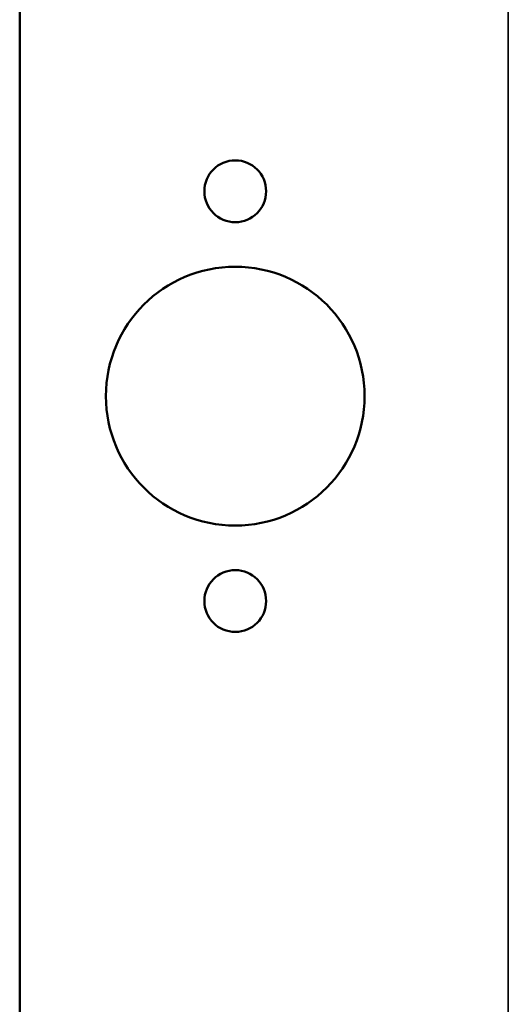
# Model space of a CAD drawing. Header units: millimetres. Extents: x 75 to 4764, y 75 to 3163.
# Tile 66 of 198: x 490 to 524, y 1875 to 1943. Entities that reach past the tile are written whole.
import ezdxf

# ---------------------------------------------------------------- set-up
doc = ezdxf.new("R2010")
doc.units = ezdxf.units.MM
doc.header["$LTSCALE"] = 15
doc.layers.add('Visible (ISO)', color=7, linetype='Continuous', lineweight=50)
doc.layers.add('Visible Narrow (ISO)', color=7, linetype='Continuous', lineweight=35)

msp = doc.modelspace()

# ---------------------------------------------------------------- linework, layer by layer
at = {"layer": 'Visible (ISO)'}
msp.add_line((490.381, 1802.585), (490.381, 1981.338), dxfattribs=at)
for centre, radius in [((505.381, 1931.211), 2.15), ((505.381, 1916.961), 9), ((505.381, 1902.711), 2.15)]:
    msp.add_circle(centre, radius, dxfattribs=at)
at = {"layer": 'Visible Narrow (ISO)'}
msp.add_line((524.381, 1801.361), (524.381, 1943.744), dxfattribs=at)

doc.saveas('drawing.dxf')
